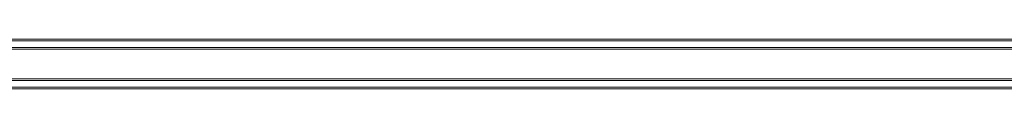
# Model space of a CAD drawing. Header units: millimetres. Extents: x -1079 to 3821, y 211 to 861.
# Tile 12 of 26: x 81 to 664, y 212 to 242. Entities that reach past the tile are written whole.
import ezdxf

# ---------------------------------------------------------------- set-up
doc = ezdxf.new("R2010")
doc.units = ezdxf.units.MM

# ---------------------------------------------------------------- blocks, each defined once
blk = doc.blocks.new('Drawing View3')
at = {"color": 7, "linetype": 'Continuous', "lineweight": 18}
for p, q in [((1877.5, 18), (77.5, 18)), ((1877.5, 17), (77.5, 17)), ((1877.5, 13.05), (77.5, 13.05)), ((1877.5, 12.05), (77.5, 12.05)), ((1877.5, -5.55), (77.5, -5.55)), ((1877.5, -6.55), (77.5, -6.55)), ((1877.5, -10.5), (77.5, -10.5)), ((1877.5, -11.5), (77.5, -11.5))]:
    blk.add_line(p, q, dxfattribs=at)

msp = doc.modelspace()

# ---------------------------------------------------------------- block references
at = {"color": 7, "linetype": 'Continuous', "lineweight": 18}
msp.add_blockref('Drawing View3', (-730.23, 223.74), dxfattribs=at)

doc.saveas('drawing.dxf')
